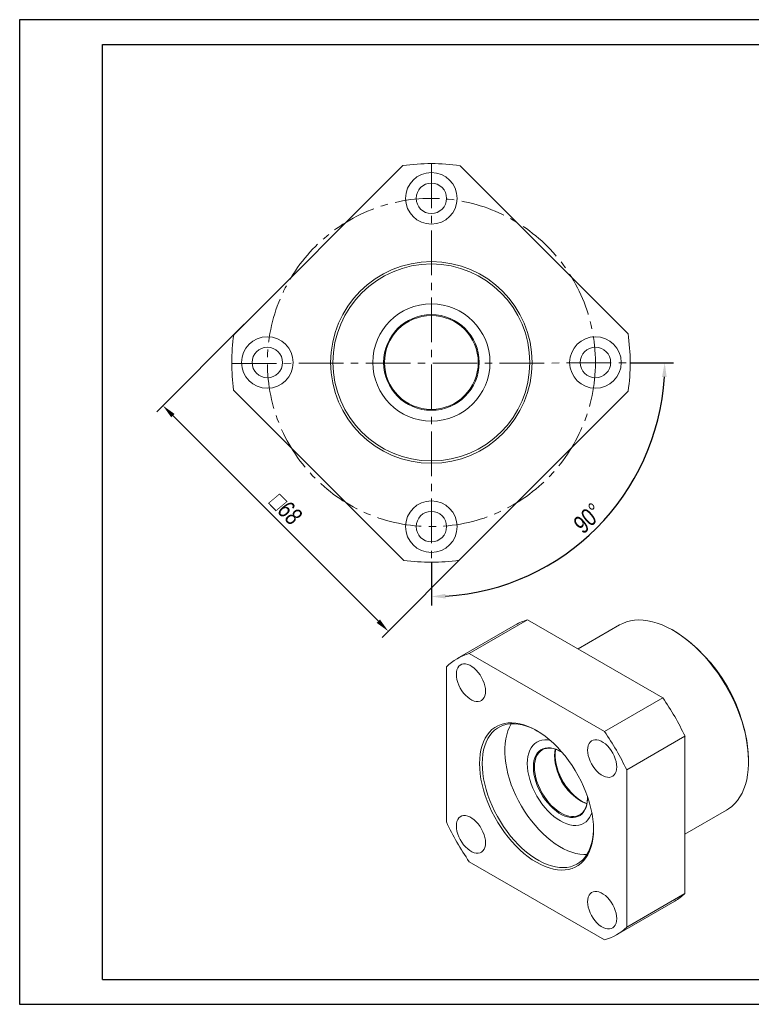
# Model space of a CAD drawing. Header units: millimetres. Extents: x 769 to 1066, y 138 to 348.
# Tile 1 of 2: x 769 to 925, y 138 to 348. Entities that reach past the tile are written whole.
import ezdxf

# ---------------------------------------------------------------- set-up
doc = ezdxf.new("R2010")
doc.units = ezdxf.units.MM
doc.linetypes.add('CENTER2', pattern=[28.575, 19.05, -3.175, 3.175, -3.175])
doc.layers.get('0').update_dxf_attribs({"lineweight": 20})
for name, color, linetype, lineweight in [('中心线', 5, 'CENTER2', 13), ('外框', 7, 'Continuous', 25), ('标注', 1, 'Continuous', 13)]:
    doc.layers.add(name, color=color, linetype=linetype, lineweight=lineweight)
doc.styles.get("Standard").update_dxf_attribs({"font": 'txt', "width": 0.8, "oblique": 5})
doc.dimstyles.new('ISO-25', dxfattribs={"dimscale": 1.5, "dimtxt": 2.5, "dimasz": 2, "dimexe": 1.25, "dimexo": 0, "dimtad": 1, "dimzin": 9, "dimdsep": 46, "dimtxsty": 'Standard', "dimcen": 2.5, "dimadec": 0, "dimazin": 2, "dimtfac": 1, "dimtix": 1, "dimtmove": 0, "dimatfit": 0, "dimfxl": 0, "dimarcsym": 0})
doc.dimstyles.new('ISO-25$2', dxfattribs={"dimscale": 1.5, "dimtxt": 2.5, "dimasz": 2, "dimexe": 1.25, "dimexo": 0, "dimtad": 1, "dimzin": 9, "dimdsep": 46, "dimtxsty": 'Standard', "dimcen": 2.5, "dimadec": 0, "dimazin": 2, "dimtfac": 1, "dimtix": 1, "dimtmove": 0, "dimatfit": 0, "dimfxl": 0, "dimarcsym": 0})

# ---------------------------------------------------------------- blocks, each defined once
blk = doc.blocks.new('Y')
at = {"lineweight": 30}
for p, q in [((-4136.76, 2009.27), (-3862.74, 2009.27)), ((-4154.44, 2003.97), (-3857.44, 2003.97)), ((-4154.44, 2003.97), (-3857.44, 2003.97))]:
    blk.add_line(p, q, dxfattribs=at)
for points in [[(-3857.44, 2213.99), (-4154.44, 2213.99), (-4154.44, 2003.97)], [(-4136.76, 2009.27), (-4136.76, 2208.69), (-3862.74, 2208.69)]]:
    blk.add_lwpolyline(points, dxfattribs=at)
blk = doc.blocks.new('W')
blk.add_blockref('Y', (0, 0))
blk = doc.blocks.new('*D15')
at = {"layer": 'Defpoints', "color": 0, "transparency": 16777216}
for p in [(817.28, 282.6), (865.37, 234.51), (848.01, 217.15)]:
    blk.add_point(p, dxfattribs=at)
at = {"layer": '标注', "color": 0, "lineweight": -2, "transparency": 16777216}
for p, q in [((817.28, 282.6), (798.6, 263.91)), ((802.05, 263.12), (845.89, 219.28)), ((865.37, 234.51), (846.68, 215.83))]:
    blk.add_line(p, q, dxfattribs=at)
at = {"layer": '标注', "color": 0, "transparency": 16777216}
for points in [[(802.4, 263.47), (801.69, 262.76), (799.92, 265.24)], [(846.24, 219.63), (845.53, 218.92), (848.01, 217.15)]]:
    blk.add_solid(points, dxfattribs=at)
at = {"layer": '标注', "color": 0, "transparency": 16777216, "insert": (826.07, 243.3), "char_height": 3.75, "attachment_point": 5, "rotation": 315}
blk.add_mtext('□68', dxfattribs=at)
blk = doc.blocks.new('*D16')
at = {"layer": 'Defpoints', "color": 0, "transparency": 16777216}
for p in [(857.23, 316.85), (814.62, 274.24), (899.62, 274.35), (857.23, 231.85), (882.13, 231.2)]:
    blk.add_point(p, dxfattribs=at)
at = {"layer": '标注', "color": 0, "lineweight": -2, "transparency": 16777216}
for p, q in [((899.62, 274.35), (908.88, 274.36)), ((857.23, 231.85), (857.23, 222.65))]:
    blk.add_line(p, q, dxfattribs=at)
blk.add_arc((857.23, 274.3), 49.77, 273.4539, 356.6179, dxfattribs=at)
at = {"layer": '标注', "color": 0, "transparency": 16777216}
for points in [[(906.41, 271.38), (907.41, 271.35), (907, 274.36)], [(860.24, 224.11), (860.21, 225.11), (857.23, 224.52)]]:
    blk.add_solid(points, dxfattribs=at)
at = {"layer": '标注', "color": 0, "transparency": 16777216, "insert": (890.45, 241.11), "char_height": 3.75, "attachment_point": 5, "rotation": 45.0359}
blk.add_mtext('90°', dxfattribs=at)
blk = doc.blocks.new('u88')
at = {"color": 7, "linetype": 'Continuous', "lineweight": 15}
for p, q in [((1344.41, 273.76), (1328.85, 264.78)), ((1344.41, 273.76), (1380.47, 252.95)), ((1341.19, 272.4), (1325.64, 263.42)), ((1368.96, 272.37), (1357.89, 265.98)), ((1383.57, 270.75), (1383.21, 270.96)), ((1328.85, 264.78), (1364.92, 243.97)), ((1322.75, 219.86), (1322.75, 261.22)), ((1380.47, 252.95), (1364.92, 243.97)), ((1386.39, 242.73), (1370.84, 233.75)), ((1386.39, 242.73), (1386.39, 200.81)), ((1403.36, 236.05), (1403.36, 236.46)), ((1370.84, 233.75), (1370.84, 191.82)), ((1386.39, 216.62), (1397.46, 223)), ((1364.92, 188.44), (1328.85, 209.26)), ((1386.39, 200.81), (1370.84, 191.82)), ((1368.13, 189.81), (1383.69, 198.79))]:
    blk.add_line(p, q, dxfattribs=at)
at = {"color": 7, "linetype": 'Continuous', "lineweight": 15, "flags": 128}
for points in [[(1397.46, 223), (1398.03, 223.36), (1398.88, 224.01), (1399.67, 224.75), (1400.38, 225.6), (1401.03, 226.53), (1401.6, 227.56), (1402.1, 228.67), (1402.51, 229.86), (1402.85, 231.12), (1403.1, 232.45), (1403.27, 233.85), (1403.35, 235.31), (1403.35, 236.81), (1403.27, 238.37), (1403.1, 239.96), (1402.85, 241.58), (1402.51, 243.23), (1402.1, 244.9), (1401.6, 246.58), (1401.03, 248.27), (1400.38, 249.95), (1399.67, 251.62), (1398.88, 253.28), (1398.03, 254.91), (1397.11, 256.51), (1396.14, 258.08), (1395.11, 259.6), (1394.03, 261.07), (1392.91, 262.49), (1391.74, 263.84), (1390.54, 265.13), (1389.31, 266.34), (1388.06, 267.48), (1386.78, 268.53), (1385.49, 269.49), (1384.19, 270.37), (1382.88, 271.14), (1381.58, 271.82), (1380.28, 272.4), (1379, 272.88), (1377.73, 273.24), (1376.49, 273.51), (1375.27, 273.66), (1374.09, 273.7), (1372.95, 273.64), (1371.85, 273.47), (1370.79, 273.18), (1369.79, 272.8), (1368.96, 272.37)], [(1333.18, 254.73), (1333.14, 255.42), (1333.01, 256.15), (1332.8, 256.9), (1332.51, 257.65), (1332.15, 258.38), (1331.72, 259.09), (1331.24, 259.74), (1330.72, 260.34), (1330.16, 260.85), (1329.58, 261.29), (1329, 261.62), (1328.43, 261.85), (1327.87, 261.98), (1327.35, 261.99), (1326.87, 261.89), (1326.44, 261.68), (1326.08, 261.36), (1325.79, 260.95), (1325.58, 260.44), (1325.45, 259.86), (1325.41, 259.22), (1325.45, 258.53), (1325.58, 257.8), (1325.79, 257.05), (1326.08, 256.3), (1326.44, 255.57), (1326.87, 254.86), (1327.35, 254.21), (1327.87, 253.62), (1328.43, 253.1), (1329, 252.66), (1329.58, 252.33), (1330.16, 252.1), (1330.72, 251.97), (1331.24, 251.96), (1331.72, 252.06), (1332.15, 252.28), (1332.51, 252.59), (1332.8, 253), (1333.01, 253.51), (1333.14, 254.09), (1333.18, 254.73)], [(1331.59, 235.44), (1331.63, 236.73), (1331.76, 237.96), (1331.97, 239.13), (1332.27, 240.23), (1332.64, 241.25), (1333.1, 242.19), (1333.63, 243.04), (1334.23, 243.81), (1334.91, 244.47), (1335.65, 245.04), (1336.45, 245.5), (1337.32, 245.86), (1338.23, 246.11), (1339.19, 246.26), (1340.2, 246.29), (1341.24, 246.21), (1342.31, 246.03), (1343.41, 245.73), (1344.53, 245.33), (1345.66, 244.83), (1346.79, 244.22), (1347.93, 243.52), (1349.06, 242.72), (1350.18, 241.83), (1351.28, 240.85), (1352.35, 239.8), (1353.39, 238.67), (1354.4, 237.48), (1355.36, 236.23), (1356.27, 234.92), (1357.13, 233.56), (1357.94, 232.17), (1358.68, 230.75), (1359.36, 229.3), (1359.96, 227.84), (1360.49, 226.37), (1360.95, 224.91), (1361.32, 223.45), (1361.62, 222.01), (1361.83, 220.6), (1361.95, 219.22), (1362, 217.89), (1361.95, 216.6), (1361.83, 215.37), (1361.62, 214.2), (1361.32, 213.1), (1360.95, 212.08), (1360.49, 211.14), (1359.96, 210.29), (1359.36, 209.52), (1358.68, 208.86), (1357.94, 208.29), (1357.13, 207.83), (1356.27, 207.47), (1355.36, 207.22), (1354.4, 207.07), (1353.39, 207.04), (1352.35, 207.12), (1351.28, 207.3), (1350.18, 207.6), (1349.06, 208), (1347.93, 208.5), (1346.79, 209.11), (1345.66, 209.81), (1344.53, 210.61), (1343.41, 211.5), (1342.31, 212.48), (1341.24, 213.53), (1340.2, 214.66), (1339.19, 215.85), (1338.23, 217.1), (1337.32, 218.41), (1336.45, 219.76), (1335.65, 221.16), (1334.91, 222.58), (1334.23, 224.03), (1333.63, 225.49), (1333.1, 226.95), (1332.64, 228.42), (1332.27, 229.88), (1331.97, 231.31), (1331.76, 232.73), (1331.63, 234.1), (1331.59, 235.44)], [(1346.97, 244.11), (1346.31, 244.47), (1345.19, 245), (1344.08, 245.42), (1342.99, 245.73), (1341.92, 245.94), (1340.89, 246.03), (1339.89, 246.02), (1338.93, 245.89), (1338.02, 245.66), (1337.16, 245.32), (1336.35, 244.88), (1335.61, 244.33), (1334.94, 243.68), (1334.34, 242.93), (1333.8, 242.1), (1333.35, 241.17), (1332.97, 240.16), (1332.68, 239.08), (1332.47, 237.93), (1332.34, 236.71), (1332.3, 235.44)], [(1340.09, 246.03), (1340.07, 245.99), (1339.58, 245.11), (1339.16, 244.15), (1338.83, 243.1), (1338.57, 241.98), (1338.4, 240.8), (1338.32, 239.55), (1338.32, 238.26), (1338.4, 236.91), (1338.57, 235.53), (1338.83, 234.12), (1339.16, 232.69), (1339.58, 231.24), (1340.07, 229.79), (1340.64, 228.34), (1341.28, 226.91), (1341.99, 225.49), (1342.76, 224.1), (1343.59, 222.75), (1344.48, 221.44), (1345.41, 220.18), (1346.39, 218.98), (1347.41, 217.85), (1348.46, 216.78), (1349.54, 215.8), (1350.64, 214.89), (1351.76, 214.08), (1352.88, 213.36), (1354, 212.73), (1355.12, 212.21), (1356.23, 211.79), (1357.32, 211.48), (1358.38, 211.27), (1359.42, 211.18), (1360.21, 211.18)], [(1350.42, 241.62), (1349.78, 241.72), (1348.99, 241.75), (1348.25, 241.66), (1347.55, 241.47), (1346.91, 241.16), (1346.33, 240.76), (1345.81, 240.25), (1345.36, 239.65), (1344.99, 238.96), (1344.7, 238.18), (1344.49, 237.33), (1344.36, 236.42), (1344.32, 235.44)], [(1350.41, 241.63), (1349.78, 241.72), (1348.99, 241.75), (1348.25, 241.66), (1347.55, 241.47), (1346.91, 241.16), (1346.33, 240.76), (1345.81, 240.25), (1345.36, 239.65), (1344.99, 238.96), (1344.7, 238.18), (1344.49, 237.33), (1344.36, 236.42), (1344.32, 235.44), (1344.36, 234.42), (1344.49, 233.35), (1344.7, 232.26), (1344.99, 231.15), (1345.36, 230.03), (1345.81, 228.91), (1346.33, 227.81), (1346.91, 226.73), (1347.55, 225.69), (1348.25, 224.69), (1348.99, 223.74), (1349.78, 222.86), (1350.59, 222.05), (1351.43, 221.32), (1352.29, 220.68), (1353.16, 220.13), (1354.02, 219.68), (1354.88, 219.33), (1355.72, 219.09), (1356.54, 218.96), (1357.32, 218.93), (1358.07, 219.02), (1358.77, 219.21), (1359.41, 219.51), (1359.99, 219.92), (1360.51, 220.43), (1360.95, 221.03), (1361.32, 221.72), (1361.56, 222.32)], [(1368.18, 234.53), (1368.14, 235.22), (1368.01, 235.95), (1367.8, 236.7), (1367.51, 237.45), (1367.15, 238.18), (1366.72, 238.88), (1366.24, 239.54), (1365.72, 240.13), (1365.16, 240.65), (1364.58, 241.08), (1364, 241.42), (1363.43, 241.65), (1362.87, 241.77), (1362.35, 241.78), (1361.87, 241.68), (1361.44, 241.47), (1361.08, 241.16), (1360.79, 240.74), (1360.58, 240.24), (1360.45, 239.66), (1360.41, 239.02), (1360.45, 238.32), (1360.58, 237.59), (1360.79, 236.84), (1361.08, 236.1), (1361.44, 235.36), (1361.87, 234.66), (1362.35, 234), (1362.87, 233.41), (1363.43, 232.89), (1364, 232.46), (1364.58, 232.12), (1365.16, 231.89), (1365.72, 231.77), (1366.24, 231.76), (1366.72, 231.86), (1367.15, 232.07), (1367.51, 232.39), (1367.8, 232.8), (1368.01, 233.3), (1368.14, 233.88), (1368.18, 234.53)], [(1345.95, 234.5), (1345.99, 235.38), (1346.11, 236.2), (1346.32, 236.94), (1346.61, 237.61), (1346.98, 238.2), (1347.42, 238.69), (1347.92, 239.09), (1348.49, 239.38), (1349.11, 239.57), (1349.78, 239.65), (1350.49, 239.62), (1351.23, 239.48), (1351.99, 239.23), (1352.77, 238.88), (1353.55, 238.43), (1353.67, 238.35)], [(1353.23, 238.63), (1353.1, 238.69), (1352.33, 239.07), (1351.56, 239.34), (1350.82, 239.5), (1350.11, 239.55), (1349.43, 239.49), (1348.8, 239.32), (1348.23, 239.04), (1347.72, 238.66), (1347.28, 238.17), (1346.9, 237.6), (1346.61, 236.93), (1346.4, 236.19), (1346.27, 235.38), (1346.23, 234.5)], [(1351.6, 237.6), (1351.65, 238.48), (1351.77, 239.28)], [(1360.23, 224.79), (1359.79, 224.96), (1359.01, 225.33), (1358.23, 225.8), (1357.46, 226.37), (1356.7, 227.03), (1355.97, 227.77), (1355.28, 228.57), (1354.63, 229.44), (1354.03, 230.36), (1353.48, 231.32), (1353, 232.31), (1352.6, 233.31), (1352.26, 234.31), (1352.01, 235.31), (1351.84, 236.29), (1351.75, 237.23), (1351.75, 238.13), (1351.84, 238.97), (1351.89, 239.24)], [(1332.3, 235.44), (1332.34, 234.12), (1332.47, 232.76), (1332.68, 231.36), (1332.97, 229.94), (1333.35, 228.5), (1333.8, 227.05), (1334.34, 225.6), (1334.94, 224.16), (1335.61, 222.73), (1336.35, 221.32), (1337.16, 219.95), (1338.02, 218.62), (1338.93, 217.33), (1339.89, 216.1), (1340.89, 214.93), (1341.92, 213.83), (1342.99, 212.81), (1344.08, 211.86), (1345.19, 211), (1346.31, 210.24), (1347.43, 209.56), (1348.55, 208.99), (1349.66, 208.52), (1350.76, 208.15), (1351.84, 207.89), (1352.9, 207.74), (1353.91, 207.7), (1354.89, 207.77), (1355.83, 207.95), (1356.72, 208.23), (1357.55, 208.63), (1358.32, 209.12), (1359.03, 209.72), (1359.67, 210.42), (1360.24, 211.21), (1360.73, 212.09), (1361.14, 213.06), (1361.48, 214.11), (1361.73, 215.22), (1361.9, 216.41), (1361.99, 217.65), (1362, 218.09)], [(1344.32, 235.44), (1344.36, 234.42), (1344.49, 233.35), (1344.7, 232.26), (1344.99, 231.15), (1345.36, 230.03), (1345.81, 228.91), (1346.33, 227.81), (1346.91, 226.73), (1347.55, 225.69), (1348.25, 224.69), (1348.99, 223.74), (1349.78, 222.86), (1350.59, 222.05), (1351.43, 221.32), (1352.29, 220.68), (1353.16, 220.13), (1354.02, 219.68), (1354.88, 219.33), (1355.72, 219.09), (1356.54, 218.96), (1357.32, 218.93), (1358.07, 219.02), (1358.77, 219.21), (1359.41, 219.51), (1359.99, 219.92), (1360.51, 220.43), (1360.95, 221.03), (1361.32, 221.72), (1361.56, 222.32)], [(1360.35, 226.78), (1360.37, 226.17), (1360.33, 225.3), (1360.2, 224.48), (1359.99, 223.73), (1359.7, 223.06), (1359.34, 222.48), (1358.9, 221.98), (1358.39, 221.59), (1357.83, 221.3), (1357.21, 221.11), (1356.54, 221.03), (1355.83, 221.06), (1355.09, 221.2), (1354.33, 221.45), (1353.55, 221.8), (1352.77, 222.25), (1351.99, 222.79), (1351.23, 223.43), (1350.49, 224.14), (1349.78, 224.93), (1349.11, 225.78), (1348.49, 226.69), (1347.92, 227.63), (1347.42, 228.61), (1346.98, 229.61), (1346.61, 230.62), (1346.32, 231.62), (1346.11, 232.61), (1345.99, 233.58), (1345.95, 234.5)], [(1346.23, 234.5), (1346.27, 233.58), (1346.4, 232.62), (1346.61, 231.63), (1346.9, 230.63), (1347.28, 229.62), (1347.72, 228.63), (1348.23, 227.65), (1348.8, 226.71), (1349.43, 225.82), (1350.11, 224.98), (1350.82, 224.2), (1351.56, 223.51), (1352.33, 222.89), (1353.1, 222.37), (1353.88, 221.95), (1354.66, 221.62), (1355.41, 221.41), (1356.14, 221.3), (1356.84, 221.31), (1357.49, 221.42), (1358.09, 221.65), (1358.63, 221.98), (1359.11, 222.41), (1359.52, 222.94), (1359.85, 223.57), (1360.1, 224.27), (1360.27, 225.05), (1360.36, 225.89), (1360.37, 226.26)], [(1333.18, 214.31), (1333.14, 215.01), (1333.01, 215.74), (1332.8, 216.48), (1332.51, 217.23), (1332.15, 217.97), (1331.72, 218.67), (1331.24, 219.33), (1330.72, 219.92), (1330.16, 220.44), (1329.58, 220.87), (1329, 221.2), (1328.43, 221.44), (1327.87, 221.56), (1327.35, 221.57), (1326.87, 221.47), (1326.44, 221.26), (1326.08, 220.94), (1325.79, 220.53), (1325.58, 220.03), (1325.45, 219.45), (1325.41, 218.8), (1325.45, 218.11), (1325.58, 217.38), (1325.79, 216.63), (1326.08, 215.88), (1326.44, 215.15), (1326.87, 214.45), (1327.35, 213.79), (1327.87, 213.2), (1328.43, 212.68), (1329, 212.25), (1329.58, 211.91), (1330.16, 211.68), (1330.72, 211.56), (1331.24, 211.55), (1331.72, 211.65), (1332.15, 211.86), (1332.51, 212.17), (1332.8, 212.59), (1333.01, 213.09), (1333.14, 213.67), (1333.18, 214.31)], [(1368.18, 194.11), (1368.14, 194.8), (1368.01, 195.53), (1367.8, 196.28), (1367.51, 197.03), (1367.15, 197.76), (1366.72, 198.47), (1366.24, 199.12), (1365.72, 199.71), (1365.16, 200.23), (1364.58, 200.66), (1364, 201), (1363.43, 201.23), (1362.87, 201.35), (1362.35, 201.37), (1361.87, 201.26), (1361.44, 201.05), (1361.08, 200.74), (1360.79, 200.33), (1360.58, 199.82), (1360.45, 199.24), (1360.41, 198.6), (1360.45, 197.9), (1360.58, 197.18), (1360.79, 196.43), (1361.08, 195.68), (1361.44, 194.94), (1361.87, 194.24), (1362.35, 193.59), (1362.87, 192.99), (1363.43, 192.47), (1364, 192.04), (1364.58, 191.71), (1365.16, 191.48), (1365.72, 191.35), (1366.24, 191.34), (1366.72, 191.44), (1367.15, 191.65), (1367.51, 191.97), (1367.8, 192.38), (1368.01, 192.88), (1368.14, 193.46), (1368.18, 194.11)]]:
    blk.add_lwpolyline(points, dxfattribs=at)
at = {"color": 7, "linetype": 'Continuous', "lineweight": 15}
for centre, radius, start, end in [((1348.39, 259.9), 14.42, 106.0249, 119.9436), ((1360.38, 234.51), 43.03, 2.6058, 57.3888), ((1332.81, 251), 14.34, 105.9983, 134.5132), ((1320.19, 211.2), 73.33, 25.4641, 34.7017), ((1304.63, 202.22), 73.33, 25.4641, 34.7017), ((1367.23, 238.46), 15.64, 182.837, 237.1576), ((1366.17, 237.96), 14.58, 181.4126, 245.8189), ((1389.12, 251), 73.31, 205.1306, 214.7025), ((1376.48, 211.25), 14.4, 300.0458, 313.4983), ((1360.97, 202.21), 14.33, 285.9909, 313.5225)]:
    blk.add_arc(centre, radius, start, end, dxfattribs=at)

msp = doc.modelspace()

# ---------------------------------------------------------------- linework, layer by layer
at = {"color": 7, "linetype": 'Continuous', "lineweight": 15}
for p, q in [((815.047, 280.361), (851.109, 316.423)), ((863.342, 316.393), (899.162, 280.573)), ((851.32, 232.248), (815.017, 268.551)), ((899.192, 268.34), (863.13, 232.278))]:
    msp.add_line(p, q, dxfattribs=at)
for centre, radius in [((857.21, 309.441), 5.5), ((857.21, 309.441), 3.25), ((857.21, 274.441), 21.5), ((857.21, 274.441), 21), ((857.21, 274.441), 12.5), ((857.21, 274.441), 10.2), ((857.21, 274.441), 10), ((822.21, 274.441), 5.5), ((892.21, 274.441), 5.5), ((822.21, 274.441), 3.25), ((892.21, 274.441), 3.25), ((857.21, 239.441), 5.5), ((857.21, 239.441), 3.25)]:
    msp.add_circle(centre, radius, dxfattribs=at)
for start, end in [(81.58078, 98.1301), (171.8699, 187.84292), (351.8699, 8.41922), (262.15708, 278.1301)]:
    msp.add_arc((857.12, 274.351), 42.5, start, end, dxfattribs=at)
at = {"layer": '中心线', "ltscale": 0.5}
for p, q in [((857.227, 316.85), (857.227, 231.851)), ((814.62, 274.244), (899.62, 274.351))]:
    msp.add_line(p, q, dxfattribs=at)
msp.add_circle((857.21, 274.441), 35, dxfattribs=at)

# ---------------------------------------------------------------- block references
at = {"layer": '外框', "lineweight": 25, "xscale": 0.9996260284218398, "yscale": 0.9996260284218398, "zscale": 0.9996260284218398}
msp.add_blockref('W', (4922.245, -1865.63), dxfattribs=at)
at = {"layer": '标注', "xscale": 0.8, "yscale": 0.8, "zscale": 0.8}
msp.add_blockref('u88', (-197.792, 0.576), dxfattribs=at)

# ---------------------------------------------------------------- dimensions: what is measured, and where the dimension line sits
at = {"layer": '标注'}
dim = msp.add_angular_dim_2l(base=(882.132, 231.203), line1=((857.227, 316.85), (857.227, 231.851)), line2=((814.62, 274.244), (899.62, 274.351)), dimstyle='ISO-25$2', dxfattribs=at)
dim.commit()
dim.dimension.update_dxf_attribs({"geometry": '*D16', "text_midpoint": (890.454, 241.112)})
dim = msp.add_aligned_dim(p1=(817.282, 282.597), p2=(865.366, 234.513), distance=-24.549, text='□<>', dimstyle='ISO-25', dxfattribs=at)
dim.commit()
dim.dimension.update_dxf_attribs({"geometry": '*D15', "text_midpoint": (826.072, 243.303)})

doc.saveas('drawing.dxf')
